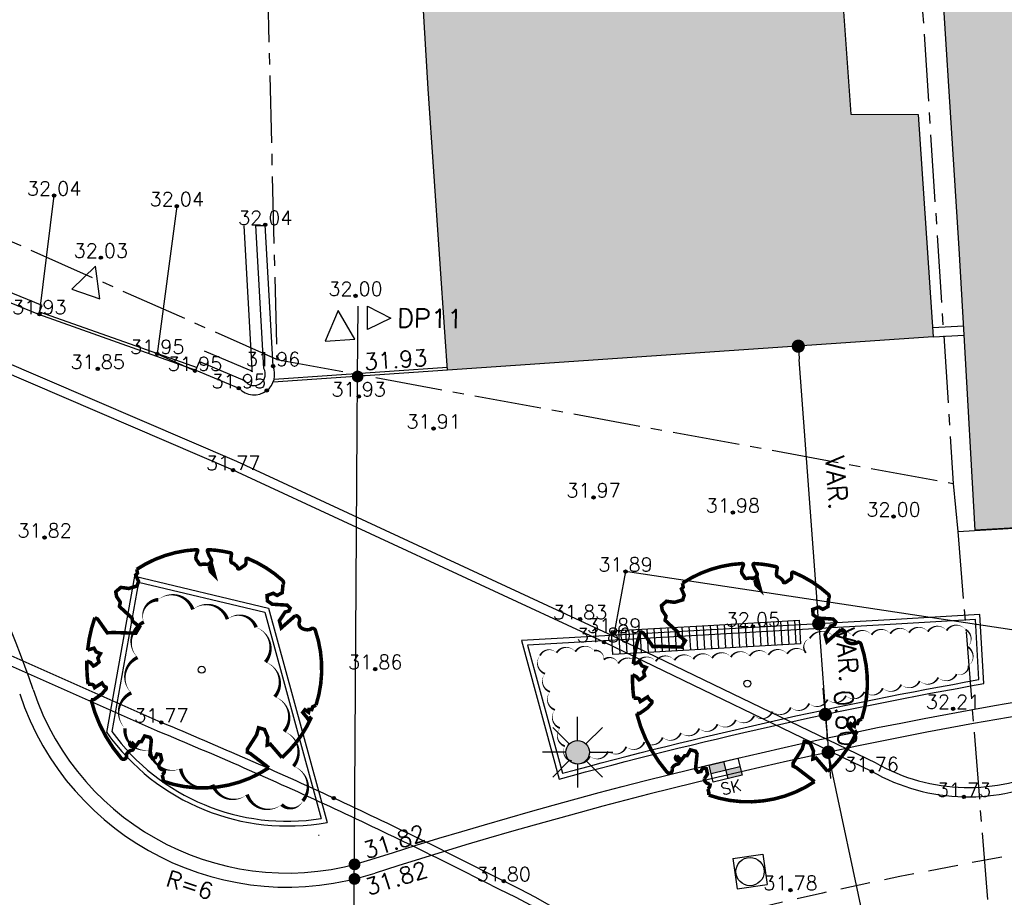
# Model space of a CAD drawing. Header units: metres. Extents: x 202952 to 203755, y 348879 to 349702.
# Tile 49 of 82: x 203339 to 203360, y 349421 to 349440. Entities that reach past the tile are written whole.
import ezdxf
from ezdxf.enums import TextEntityAlignment as Align

# ---------------------------------------------------------------- set-up
doc = ezdxf.new("R2010")
doc.units = ezdxf.units.M
for name, pattern in [('1-200 CENTER', [4.28625, 2.8575, -0.47625, 0.47625, -0.47625]), ('1-200 DASHDOT', [2.54, 1.27, -0.635, 0, -0.635]), ('1-200 HIDDEN', [0.9525, 0.635, -0.3175])]:
    doc.linetypes.add(name, pattern=pattern)
for name, color, linetype in [('PH-BEST-BEBOUWING', 1, 'Continuous'), ('PH-BEST-BEBOUWING-ARCERING', 254, 'Continuous'), ('PH-BEST-INRIT', 8, 'Continuous'), ('PH-BEST-KADASTRALE-GRENS', 240, '1-200 CENTER'), ('PH-BEST-MUUR-INDICATIEF INGETEKEND', 1, 'Continuous'), ('PH-INM-HOOGTE', 20, 'Continuous'), ('PH-INM-HOOGTEPUNT', 20, 'Continuous'), ('PH-INM-KANTVERHARDING', 253, 'Continuous'), ('PH-NIEUW-AAND-DPROF', 1, 'Continuous'), ('PH-NIEUW-BAND-20-30', 115, 'Continuous'), ('PH-NIEUW-HOOGTES', 170, 'Continuous'), ('PH-NIEUW-LICHTMAST-VERPLAATSEN', 40, 'Continuous'), ('PH-NIEUW-MAATVOERING', 2, 'Continuous'), ('PH-NIEUW-STRAATMEUBILAIR-PLANTENBAK', 115, 'Continuous'), ('PH-NIEUW-STRAATMEUBILAIR-ZITTING', 253, 'Continuous'), ('PH-ONTWERP-WEGAS', 2, '1-200 HIDDEN'), ('PH-RIO-KOLK', 7, 'Continuous'), ('PH-RIO-PUTRAND-AANBRENGEN', 7, 'Continuous')]:
    doc.layers.add(name, color=color, linetype=linetype)
for name, color, linetype, transparency in [('PH-BEST-INDACTIEF INGETEKEND', 35, '1-200 DASHDOT', 0.4), ('PH-NIEUW-BEPLANTING- OMRANDING', 115, 'Continuous', 0.5), ('PH-NIEUW-BEPLANTING-BOOM', 98, 'Continuous', 0.4)]:
    doc.layers.add(name, color=color, linetype=linetype, transparency=transparency)
doc.layers.add('PH-NIEUW-OPSLUITBAND-6', color=115, linetype='Continuous', lineweight=30)
doc.styles.add('1-200', font='romans.shx', dxfattribs={"height": 0.4})
doc.styles.add('ISO', font='ISO')
doc.styles.add('ROMANS', font='romans.shx')
doc.linetypes.add('1-200 BLOKHAAG', pattern='A,0,-0.035,[1,Gras.shx,S=5,R=0,X=0,Y=0.0025],-0.475', length=0.51)
doc.dimstyles.new('BEMATING200', dxfattribs={"dimtxt": 0.4, "dimasz": 0.28, "dimexe": 0.5, "dimexo": 0.1, "dimgap": 0.4, "dimtad": 1, "dimlfac": -0.1, "dimzin": 0, "dimdsep": 46, "dimtxsty": '1-200', "dimblk": 'DOT', "dimcen": 0.09, "dimclrd": 8, "dimclre": 8, "dimclrt": 256, "dimadec": 3, "dimazin": 0, "dimtfac": 1, "dimtmove": 2, "dimatfit": 3, "dimfxl": 1, "dimtolj": 1, "dimtzin": 0, "dimarcsym": 0})

# ---------------------------------------------------------------- blocks, each defined once
blk = doc.blocks.new('INRITSYMBOOL')
at = {"layer": 'PH-BEST-INRIT'}
blk.add_lwpolyline([(-0.315, 0.63), (0, 0), (0.315, 0.63)], close=True, dxfattribs=at)
blk = doc.blocks.new('A$C6E307431')
blk.add_hatch(color=256).paths.add_polyline_path([(0.679, 0.51, 1), (0.821, 0.99, 1)])
at = {"color": 9, "flags": 128}
for points in [[(0.75, 1), (0.75, 1.5)], [(0.573, 0.927), (0.22, 1.28)], [(0.927, 0.927), (1.28, 1.28)], [(0.5, 0.75), (0, 0.75)], [(1, 0.75), (1.5, 0.75)], [(0.573, 0.573), (0.22, 0.22)], [(0.75, 0.5), (0.75, 0)], [(0.927, 0.573), (1.28, 0.22)]]:
    blk.add_lwpolyline(points, dxfattribs=at)
at = {"color": 9}
blk.add_circle((0.75, 0.75), 0.25, dxfattribs=at)
blk = doc.blocks.new('*U22')
at = {"const_width": 0.03}
blk.add_lwpolyline([(0.0865, 0.9424), (0.0882, 0.9444), (0.0899, 0.9462), (0.0915, 0.9478), (0.093, 0.9493), (0.0945, 0.9508), (0.096, 0.9523), (0.0974, 0.9539), (0.0989, 0.9558), (0.1003, 0.9579), (0.1016, 0.9604), (0.1026, 0.9635), (0.1033, 0.9672), (0.1035, 0.9716), (0.103, 0.9769), (0.1018, 0.9832), (0.0951, 1.0069, -0.52938), (0.1058, 1.0198, -0.087139), (0.4437, 0.9249, -0.372341), (0.4569, 0.8945), (0.4708, 0.8238), (0.436, 0.7892), (0.3984, 0.7971), (0.3534, 0.7633), (0.3706, 0.7205), (0.4172, 0.7055), (0.5424, 0.7342), (0.5729, 0.7174), (0.5699, 0.6905), (0.5414, 0.6729), (0.5154, 0.5883), (0.5486, 0.534), (0.6336, 0.6693, -0.504641), (0.6812, 0.6279, 0.331948), (0.7087, 0.5842, 0.282008), (0.7986, 0.6008), (0.7914, 0.597, -0.512156), (0.8325, 0.5967, -0.16076), (1.0189, -0.0112), (0.9955, -0.0338), (0.9953, -0.0588), (0.9724, -0.063), (0.9752, -0.0876), (0.9396, -0.0761), (0.9288, -0.1038), (0.9728, -0.1331), (0.9865, -0.1439), (1.0107, -0.1198, -0.106371), (0.8681, -0.5221), (0.7411, -0.4402), (0.7175, -0.4564), (0.7025, -0.389), (0.6572, -0.3347), (0.6047, -0.3352), (0.6059, -0.398), (0.5661, -0.5355), (0.5721, -0.5618), (0.601, -0.5659), (0.786, -0.6366, -0.236298), (-0.045, -1.0027, 0.159625), (-0.0694, -0.954, 0.350802), (-0.063, -0.9056, -0.504641), (-0.12, -0.8786), (-0.1061, -0.834), (-0.1295, -0.7925), (-0.1603, -0.7956), (-0.165, -0.8288), (-0.1884, -0.8423), (-0.2161, -0.8211), (-0.24, -0.695), (-0.2582, -0.6767), (-0.3044, -0.6782), (-0.3172, -0.733), (-0.3361, -0.7389), (-0.3538, -0.7846), (-0.4007, -0.7595, 0.733583), (-0.3835, -0.7945, -0.861625), (-0.374, -0.8255, 0.279978), (-0.4086, -0.8785), (-0.4072, -0.8805, -0.827056), (-0.4416, -0.9165, -0.116774), (-0.8304, -0.5113), (-0.8229, -0.5098), (-0.8167, -0.5081), (-0.8118, -0.5062), (-0.8079, -0.504), (-0.8049, -0.5018), (-0.8026, -0.4995), (-0.8009, -0.4972), (-0.7535, -0.4368), (-0.7525, -0.4347), (-0.7517, -0.4327), (-0.751, -0.4307), (-0.7503, -0.4287), (-0.7497, -0.4266), (-0.7489, -0.4245), (-0.7481, -0.4222), (-0.747, -0.4198), (-0.7457, -0.4171), (-0.7443, -0.4142), (-0.7427, -0.4112), (-0.741, -0.408), (-0.7394, -0.4048), (-0.7378, -0.4015), (-0.7364, -0.3982), (-0.7352, -0.3949), (-0.7342, -0.3918), (-0.7335, -0.3887), (-0.7331, -0.3858), (-0.733, -0.3831), (-0.7332, -0.3807), (-0.7336, -0.3786), (-0.7343, -0.3768), (-0.7353, -0.3754), (-0.7365, -0.3745), (-0.738, -0.3738), (-0.7397, -0.3735), (-0.7416, -0.3732), (-0.7436, -0.3731), (-0.7458, -0.3729), (-0.7481, -0.3725), (-0.7504, -0.372), (-0.7528, -0.3711), (-0.7552, -0.37), (-0.7577, -0.3686), (-0.7602, -0.367), (-0.7627, -0.3652), (-0.7653, -0.3633), (-0.7679, -0.3612), (-0.7706, -0.3591), (-0.7733, -0.357), (-0.776, -0.3548), (-0.7787, -0.3525), (-0.7813, -0.35), (-0.8299, -0.4057), (-0.8323, -0.403), (-0.8346, -0.4), (-0.8366, -0.3969), (-0.8385, -0.3935), (-0.8407, -0.3903), (-0.8438, -0.3875), (-0.8483, -0.3856), (-0.8548, -0.3849), (-0.8637, -0.3857), (-0.8758, -0.3885), (-0.8914, -0.3935, -0.040997), (-0.9582, -0.2054), (-0.9235, -0.2114), (-0.8925, -0.2313), (-0.876, -0.2163), (-0.8562, -0.1854), (-0.8752, -0.1563), (-0.8646, -0.1134), (-0.904, -0.1102), (-0.9304, -0.0846), (-0.9784, -0.116, -0.05814), (-0.9976, 0.1658), (-0.9704, 0.1604), (-0.8597, 0.0728), (-0.8119, 0.0894), (-0.6256, 0.1385), (-0.6098, 0.2), (-0.6818, 0.2287), (-0.6928, 0.2523), (-0.8243, 0.3168), (-0.8272, 0.3537), (-0.8716, 0.3914), (-0.8897, 0.428), (-0.8593, 0.4757), (-0.7915, 0.4863), (-0.7299, 0.5265), (-0.7292, 0.568), (-0.7676, 0.6133), (-0.7574, 0.6324), (-0.7726, 0.662, -0.13428), (-0.3328, 0.967, -0.541727), (-0.3193, 0.9566), (-0.3215, 0.9279), (-0.3211, 0.913), (-0.319, 0.9015), (-0.3158, 0.893), (-0.3116, 0.8867), (-0.307, 0.8821), (-0.3021, 0.8784), (-0.2974, 0.8752), (-0.2931, 0.8718), (-0.2892, 0.8684), (-0.2856, 0.865), (-0.2823, 0.8618), (-0.2791, 0.859), (-0.2759, 0.8567), (-0.2728, 0.8551), (-0.2695, 0.8543), (-0.266, 0.8545), (-0.2623, 0.8554), (-0.2585, 0.8569), (-0.2545, 0.8589), (-0.2505, 0.861), (-0.2463, 0.8633), (-0.2421, 0.8653), (-0.2379, 0.8671), (-0.2336, 0.8684), (-0.2294, 0.8693), (-0.2252, 0.87), (-0.2211, 0.8706), (-0.2171, 0.8712), (-0.2132, 0.8719), (-0.2096, 0.873), (-0.2061, 0.8744), (-0.2029, 0.8764), (-0.1999, 0.8789), (-0.1972, 0.8817), (-0.1947, 0.8848), (-0.1926, 0.8648), (-0.1881, 0.8597), (-0.1668, 0.8236), (-0.1221, 0.7992), (-0.1854, 0.9016), (-0.1842, 0.9047), (-0.1834, 0.9077), (-0.183, 0.9107), (-0.1832, 0.9136), (-0.1839, 0.9166), (-0.1854, 0.9195), (-0.1875, 0.9226), (-0.1905, 0.9258), (-0.1943, 0.9293), (-0.1988, 0.9333), (-0.2041, 0.9381), (-0.2099, 0.9438), (-0.2164, 0.9507), (-0.2235, 0.959), (-0.2399, 0.9802, -0.543104), (-0.2342, 0.9962, -0.046766), (-0.0468, 1.0235, -0.385168), (-0.0363, 1.0149), (-0.0305, 0.9765), (-0.0276, 0.9645), (-0.0243, 0.9561), (-0.0208, 0.9506), (-0.017, 0.9475), (-0.0132, 0.9459), (-0.0093, 0.9454), (-0.0055, 0.9452), (-0.0017, 0.9448), (0.0019, 0.9441), (0.0054, 0.9431), (0.0088, 0.942), (0.0122, 0.9407), (0.0154, 0.9393), (0.0186, 0.9379), (0.0217, 0.9364), (0.0248, 0.935), (0.0278, 0.9335), (0.0307, 0.9321), (0.0334, 0.9306), (0.036, 0.9291), (0.0383, 0.9275), (0.0404, 0.9259), (0.0422, 0.9241), (0.0438, 0.9223), (0.0451, 0.9204), (0.0462, 0.9185), (0.0473, 0.9168), (0.0483, 0.9152), (0.0494, 0.9138), (0.0506, 0.9128), (0.0521, 0.9121), (0.0537, 0.9118), (0.0556, 0.912), (0.0577, 0.9126), (0.06, 0.9135), (0.0623, 0.9148), (0.0647, 0.9165), (0.0672, 0.9184), (0.0696, 0.9207), (0.0719, 0.9232), (0.0742, 0.926), (0.0765, 0.9288), (0.0787, 0.9318), (0.0807, 0.9346), (0.0827, 0.9374), (0.0847, 0.94)], format="xyb", close=True, dxfattribs=at)
blk.add_circle((0, 0), 0.03)
blk = doc.blocks.new('MARKER', base_point=(45, 10))
at = {"color": 0}
for radius in [0.35, 0.25]:
    blk.add_circle((45, 10), radius, dxfattribs=at)
at = {"color": 0, "style": 'ISO'}
blk.add_attdef('MARKER', (45.6, 10), '', height=0.9, dxfattribs=at)
blk = doc.blocks.new('*U45')
h = blk.add_hatch(color=256)
h.paths.add_polyline_path([(0, 0.374), (-0.315, 0.374), (-0.315, 0.187), (0, 0.187)])
h.paths.add_polyline_path([(0, 0.187), (0, 0), (0.315, 0), (0.315, 0.187)])
blk.add_lwpolyline([(0.315, 0), (-0.315, 0), (-0.315, 0.374), (0.315, 0.374)], close=True)
for points in [[(-0.315, 0.374), (0, 0.374), (0, 0)], [(-0.315, 0.187), (0.315, 0.187)]]:
    blk.add_lwpolyline(points)
at = {"style": 'ROMANS'}
blk.add_attdef('SK', (-0.196, -0.318), '', height=0.25, dxfattribs=at)
blk = doc.blocks.new('_Dot')
at = {"color": 0, "linetype": 'ByBlock', "lineweight": -2}
blk.add_line((-0.5, 0), (-1, 0), dxfattribs=at)
at = {"color": 0, "linetype": 'ByBlock', "const_width": 0.5}
blk.add_lwpolyline([(-0.25, 0, 1), (0.25, 0, 1)], format="xyb", close=True, dxfattribs=at)
blk = doc.blocks.new('*D93')
at = {"layer": 'Defpoints', "color": 0, "transparency": 16777216}
for p in [(203355.962, 349424.395), (203355.962, 349424.395), (203357.174, 349418.723)]:
    blk.add_point(p, dxfattribs=at)
at = {"layer": 'PH-NIEUW-MAATVOERING', "color": 8, "lineweight": -2, "transparency": 16777216}
blk.add_line((203357.116, 349418.997), (203356.021, 349424.121), dxfattribs=at)
at = {"layer": 'PH-NIEUW-MAATVOERING', "color": 8, "lineweight": -2, "transparency": 16777216, "xscale": 0.28, "yscale": 0.28, "zscale": 0.28}
for p, rotation in [((203355.962, 349424.395), 102.0582982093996), ((203357.174, 349418.723), 282.0582982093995)]:
    blk.add_blockref('_Dot', p, dxfattribs=dict(at, rotation=rotation))
at = {"layer": 'PH-NIEUW-MAATVOERING', "transparency": 16777216, "insert": (203357.584, 349420.518), "char_height": 0.4, "attachment_point": 5, "rotation": 282.0583, "style": '1-200'}
blk.add_mtext('\\A1;5.80', dxfattribs=at)
blk = doc.blocks.new('*D94')
at = {"layer": 'Defpoints', "color": 0, "transparency": 16777216}
for p in [(203355.327, 349433.033), (203355.327, 349433.033), (203355.761, 349427.129)]:
    blk.add_point(p, dxfattribs=at)
at = {"layer": 'PH-NIEUW-MAATVOERING', "color": 8, "lineweight": -2, "transparency": 16777216}
blk.add_line((203355.741, 349427.409), (203355.347, 349432.753), dxfattribs=at)
at = {"layer": 'PH-NIEUW-MAATVOERING', "color": 8, "lineweight": -2, "transparency": 16777216, "xscale": 0.28, "yscale": 0.28, "zscale": 0.28}
for p, rotation in [((203355.327, 349433.033), 94.20872547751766), ((203355.761, 349427.129), 274.2087254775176)]:
    blk.add_blockref('_Dot', p, dxfattribs=dict(at, rotation=rotation))
at = {"layer": 'PH-NIEUW-MAATVOERING', "transparency": 16777216, "insert": (203356.142, 349430.125), "char_height": 0.4, "attachment_point": 5, "rotation": 274.2087, "style": '1-200'}
blk.add_mtext('\\A1;VAR.', dxfattribs=at)
blk = doc.blocks.new('*D95')
at = {"layer": 'Defpoints', "color": 0, "transparency": 16777216}
for p in [(203355.761, 349427.129), (203355.903, 349425.201), (203355.903, 349425.201)]:
    blk.add_point(p, dxfattribs=at)
at = {"layer": 'PH-NIEUW-MAATVOERING', "color": 8, "lineweight": -2, "transparency": 16777216}
for p, q in [((203355.741, 349427.409), (203355.72, 349427.688)), ((203355.761, 349427.129), (203355.903, 349425.201)), ((203355.924, 349424.922), (203355.944, 349424.642))]:
    blk.add_line(p, q, dxfattribs=at)
at = {"layer": 'PH-NIEUW-MAATVOERING', "color": 8, "lineweight": -2, "transparency": 16777216, "xscale": 0.28, "yscale": 0.28, "zscale": 0.28}
for p, rotation in [((203355.761, 349427.129), 274.2087254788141), ((203355.903, 349425.201), 94.20872547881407)]:
    blk.add_blockref('_Dot', p, dxfattribs=dict(at, rotation=rotation))
at = {"layer": 'PH-NIEUW-MAATVOERING', "transparency": 16777216, "insert": (203356.367, 349426.463), "char_height": 0.4, "attachment_point": 5, "rotation": 274.2087, "style": '1-200'}
blk.add_mtext('\\A1;VAR.', dxfattribs=at)
blk = doc.blocks.new('*D96')
at = {"layer": 'Defpoints', "color": 0, "transparency": 16777216}
for p in [(203355.903, 349425.201), (203355.967, 349424.398), (203355.967, 349424.398)]:
    blk.add_point(p, dxfattribs=at)
at = {"layer": 'PH-NIEUW-MAATVOERING', "color": 8, "lineweight": -2, "transparency": 16777216}
for p, q in [((203355.881, 349425.48), (203355.858, 349425.759)), ((203355.903, 349425.201), (203355.967, 349424.398)), ((203355.989, 349424.119), (203356.012, 349423.84))]:
    blk.add_line(p, q, dxfattribs=at)
at = {"layer": 'PH-NIEUW-MAATVOERING', "color": 8, "lineweight": -2, "transparency": 16777216, "xscale": 0.28, "yscale": 0.28, "zscale": 0.28}
for p, rotation in [((203355.903, 349425.201), 274.5666342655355), ((203355.967, 349424.398), 94.56663426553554)]:
    blk.add_blockref('_Dot', p, dxfattribs=dict(at, rotation=rotation))
at = {"layer": 'PH-NIEUW-MAATVOERING', "transparency": 16777216, "insert": (203356.333, 349425.12), "char_height": 0.4, "attachment_point": 5, "rotation": 274.5666, "style": '1-200'}
blk.add_mtext('\\A1;0.80', dxfattribs=at)
blk = doc.blocks.new('*U26')
for p, q in [((-0.325, 0.325), (-0.325, -0.325)), ((-0.325, 0.325), (0.325, 0.325)), ((0.325, 0.325), (0.325, -0.325)), ((-0.325, -0.325), (0.325, -0.325))]:
    blk.add_line(p, q)
blk.add_circle((0, 0), 0.3)

msp = doc.modelspace()

# ---------------------------------------------------------------- hatches: boundary and pattern name
at = {"layer": 'PH-BEST-BEBOUWING-ARCERING'}
for points in [[(203355.569, 349450.284), (203357.778, 349450.464), (203357.456, 349456.693), (203369.182, 349457.212), (203368.084, 349463.432), (203363.413, 349463.34), (203356.972, 349463.213), (203356.988, 349462.966), (203352.106, 349462.657), (203352.554, 349457.656), (203346.328, 349457.291), (203347.45, 349438.51), (203347.811, 349433.23), (203347.86, 349432.52), (203358.2, 349433.23), (203357.876, 349437.96), (203356.444, 349437.967)], [(203358.264, 349442.801), (203366.671, 349443.398), (203366.552, 349444.843), (203370.84, 349445.135), (203371.918, 349438.733), (203367.101, 349438.73), (203367.341, 349435.6), (203367.681, 349429.61), (203365.259, 349429.472), (203359.091, 349429.12), (203358.855, 349433.276), (203358.751, 349435.11)]]:
    msp.add_hatch(color=256, dxfattribs=at).paths.add_polyline_path(points)
msp.add_hatch(color=256, dxfattribs=at).paths.add_polyline_path([(203358.263, 349442.801), (203366.67, 349443.398), (203366.551, 349444.843), (203370.839, 349445.135), (203371.917, 349438.733), (203367.1, 349438.73), (203367.34, 349435.6), (203367.68, 349429.61), (203365.258, 349429.472), (203359.09, 349429.12), (203358.854, 349433.276), (203358.75, 349435.11)], flags=17)

# ---------------------------------------------------------------- linework, layer by layer
at = {"layer": 'PH-BEST-BEBOUWING'}
for points in [[(203347.45, 349438.51), (203346.328, 349457.291), (203352.554, 349457.656), (203352.106, 349462.657), (203356.988, 349462.966), (203356.972, 349463.213), (203363.413, 349463.34), (203368.084, 349463.432), (203369.182, 349457.212), (203357.456, 349456.693), (203357.778, 349450.464), (203355.569, 349450.284), (203356.444, 349437.967), (203357.876, 349437.96), (203358.2, 349433.23), (203347.86, 349432.52), (203347.811, 349433.23), (203347.45, 349438.51)], [(203358.263, 349442.801), (203366.67, 349443.398), (203366.551, 349444.843), (203370.839, 349445.135), (203371.917, 349438.733), (203367.1, 349438.73), (203367.34, 349435.6), (203367.68, 349429.61), (203365.258, 349429.472), (203359.09, 349429.12), (203358.854, 349433.276), (203358.75, 349435.11), (203358.263, 349442.801)]]:
    msp.add_lwpolyline(points, close=True, dxfattribs=at)
for points in [[(203358.189, 349433.43), (203358.843, 349433.467)], [(203358.2, 349433.23), (203358.855, 349433.267)]]:
    msp.add_lwpolyline(points, dxfattribs=at)
at = {"layer": 'PH-BEST-INDACTIEF INGETEKEND', "linetype": '1-200 BLOKHAAG', "flags": 128}
msp.add_lwpolyline([(203342.684, 349432.937), (203343.642, 349432.533, -0.0865), (203343.714, 349432.487, -0.058001), (203343.704, 349432.544), (203343.535, 349435.59)], format="xyb", dxfattribs=at)
at = {"layer": 'PH-BEST-KADASTRALE-GRENS', "ltscale": 0.5}
for p, q in [((203356.473, 349463.192), (203358.625, 349430.113)), ((203344.229, 349432.751), (203358.625, 349430.113)), ((203358.625, 349430.113), (203358.725, 349429.094)), ((203358.725, 349429.094), (203359.547, 349418.835))]:
    msp.add_line(p, q, dxfattribs=at)
for points in [[(203342.438, 349457.193), (203344.027, 349440.931), (203344.229, 349432.751)], [(203344.229, 349432.751), (203326.918, 349440.429), (203327.42, 349446.35)], [(203358.725, 349429.094), (203367.68, 349429.61), (203373.572, 349428.91)]]:
    msp.add_lwpolyline(points, dxfattribs=at)
at = {"layer": 'PH-BEST-MUUR-INDICATIEF INGETEKEND'}
msp.add_lwpolyline([(203339.235, 349433.896), (203326.883, 349438.945), (203326.803, 349438.762), (203339.159, 349433.711)], close=True, dxfattribs=at)
for points in [[(203342.509, 349432.522), (203343.421, 349432.138, 0.391444), (203344.018, 349432.092, 0.337088), (203344.151, 349432.609), (203343.985, 349435.615)], [(203342.587, 349432.707), (203343.545, 349432.303, 0.436445), (203343.894, 349432.249, 0.371636), (203343.954, 349432.558), (203343.785, 349435.603)]]:
    msp.add_lwpolyline(points, format="xyb", dxfattribs=at)
for points in [[(203343.785, 349435.603), (203343.985, 349435.603)], [(203342.509, 349432.522), (203342.587, 349432.707)]]:
    msp.add_lwpolyline(points, dxfattribs=at)
at = {"layer": 'PH-INM-KANTVERHARDING'}
for p, q in [((203343.301, 349430.398), (203335.933, 349433.556)), ((203343.382, 349430.58), (203336.015, 349433.739)), ((203351.193, 349426.736), (203343.301, 349430.398)), ((203351.279, 349426.917), (203343.382, 349430.58)), ((203356.982, 349424.166), (203351.279, 349426.917)), ((203356.889, 349423.989), (203351.193, 349426.736))]:
    msp.add_line(p, q, dxfattribs=at)
at = {"layer": 'PH-INM-KANTVERHARDING', "flags": 128}
for points in [[(203355.147, 349406.413), (203355.167, 349412.054, 0.292299), (203349.059, 349421.655, 0.010125), (203345.441, 349423.42, 0.010073), (203341.773, 349425.03), (203333.529, 349428.685, 0.036818), (203320.193, 349433.544, 0.010033), (203313.174, 349435.572, 0.010265), (203305.915, 349437.354)], [(203354.947, 349406.407), (203354.967, 349412.055, 0.292396), (203348.971, 349421.476, 0.010135), (203345.357, 349423.239, 0.010079), (203341.694, 349424.846), (203333.447, 349428.503, 0.036826), (203320.136, 349433.353, 0.010037), (203313.122, 349435.379, 0.010265), (203305.871, 349437.159, 0.010265)]]:
    msp.add_lwpolyline(points, format="xyb", dxfattribs=at)
for points in [[(203339.178, 349433.714), (203339.491, 349436.238)], [(203342.102, 349436.009), (203341.686, 349432.868), (203342.49, 349432.509)], [(203362.237, 349424.852), (203361.374, 349426.774), (203351.651, 349428.239), (203351.41, 349426.938)]]:
    msp.add_lwpolyline(points, dxfattribs=at)
at = {"layer": 'PH-INM-KANTVERHARDING'}
for radius, start, end in [(3.934, 240.1926, 268.7995), (4.134, 240.2922, 268.7995), (3.934, 268.7994, 296.5546), (4.134, 268.7994, 296.6368)]:
    msp.add_arc((203358.938, 349427.58), radius, start, end, dxfattribs=at)
at = {"layer": 'PH-NIEUW-AAND-DPROF', "elevation": 31.931}
for points in [[(203345.95, 349432.389), (203345.96, 349433.886)], [(203345.458, 349356.08), (203345.95, 349432.389)]]:
    msp.add_lwpolyline(points, dxfattribs=at)
at = {"layer": 'PH-NIEUW-AAND-DPROF', "color": 7}
msp.add_lwpolyline([(203346.658, 349433.632), (203346.157, 349433.386), (203346.16, 349433.886)], close=True, dxfattribs=at)
at = {"layer": 'PH-NIEUW-BAND-20-30'}
msp.add_lwpolyline([(203346.229, 349422.112, -0.040432), (203362.002, 349425.796), (203375.129, 349427.736)], format="xyb", dxfattribs=at)
for centre, radius, start, end in [((203321.677, 349419.963), 18.3, 18.3758, 70.2948), ((203344.453, 349427.528), 6, 198.3758, 288.1524), ((203344.453, 349427.528), 5.7, 198.3758, 288.1524), ((203376.857, 349326.583), 100.019, 98.51532, 107.77544), ((203329.412, 349521.392), 100, 279.03506, 279.0423)]:
    msp.add_arc(centre, radius, start, end, dxfattribs=at)
at = {"layer": 'PH-NIEUW-BEPLANTING- OMRANDING'}
for points in [[(203343.789, 349427.053, 0, 0.0765, -0.520567), (203343.988, 349426.315, 0, 0.0765, -0.520567), (203344.187, 349425.576, 0, 0.0765, -0.520567), (203344.386, 349424.838, 0, 0.0765, -0.520567), (203344.584, 349424.099, 0, 0.0765, -0.520567), (203344.783, 349423.361, 0, 0.0765, -0.520567), (203344.333, 349423.284, 0, 0.0765, -0.520567), (203343.598, 349423.496, 0, 0.0765, -0.520567), (203342.864, 349423.708, 0, 0.0765, -0.520567), (203342.185, 349424.047, 0, 0.0765, -0.520567), (203341.536, 349424.451, 0, 0.0765, -0.520567), (203341, 349424.906, 0, 0.0765, -0.520567), (203341.134, 349425.659, 0, 0.0765, -0.520567), (203341.267, 349426.412, 0, 0.0765, -0.520567), (203341.401, 349427.165, 0, 0.0765, -0.520567), (203341.708, 349427.641, 0, 0.0765, -0.520567), (203342.444, 349427.433, 0, 0.0765, -0.520567), (203343.18, 349427.225, 0, 0.0765, -0.520567)], [(203355.57, 349426.818, 0, 0.04, 0.520567), (203355.489, 349426.511, 0, 0.04, 0.520567), (203355.089, 349426.488, 0, 0.04, 0.520567), (203354.69, 349426.466, 0, 0.04, 0.520567), (203354.291, 349426.443, 0, 0.04, 0.520567), (203353.891, 349426.42, 0, 0.04, 0.520567), (203353.492, 349426.398, 0, 0.04, 0.520567), (203353.093, 349426.375, 0, 0.04, 0.520567), (203352.693, 349426.352, 0, 0.04, 0.520567), (203352.294, 349426.33, 0, 0.04, 0.520567), (203351.895, 349426.307, 0, 0.04, 0.520567), (203351.495, 349426.284, 0, 0.04, 0.520567), (203351.188, 349426.365, 0, 0.04, 0.520567), (203350.98, 349426.557, 0, 0.04, 0.520567), (203350.581, 349426.534, 0, 0.04, 0.520567), (203350.182, 349426.512, 0, 0.04, 0.520567), (203349.832, 349426.453, 0, 0.04, 0.520567), (203349.938, 349426.067, 0, 0.04, 0.520567), (203350.044, 349425.681, 0, 0.04, 0.520567), (203350.149, 349425.296, 0, 0.04, 0.520567), (203350.255, 349424.91, 0, 0.04, 0.520567), (203350.36, 349424.524, 0, 0.04, 0.520567), (203350.506, 349424.208, 0, 0.04, 0.520567), (203350.892, 349424.312, 0, 0.04, 0.520567), (203351.279, 349424.414, 0, 0.04, 0.520567), (203351.666, 349424.514, 0, 0.04, 0.520567), (203352.054, 349424.613, 0, 0.04, 0.520567), (203352.442, 349424.71, 0, 0.04, 0.520567), (203352.83, 349424.806, 0, 0.04, 0.520567), (203353.219, 349424.901, 0, 0.04, 0.520567), (203353.608, 349424.993, 0, 0.04, 0.520567), (203353.998, 349425.085, 0, 0.04, 0.520567), (203354.387, 349425.174, 0, 0.04, 0.520567), (203354.778, 349425.262, 0, 0.04, 0.520567), (203355.168, 349425.349, 0, 0.04, 0.520567), (203355.559, 349425.434, 0, 0.04, 0.520567), (203355.95, 349425.518, 0, 0.04, 0.520567), (203356.342, 349425.6, 0, 0.04, 0.520567), (203356.733, 349425.68, 0, 0.04, 0.520567), (203357.126, 349425.759, 0, 0.04, 0.520567), (203357.518, 349425.836, 0, 0.04, 0.520567), (203357.911, 349425.912, 0, 0.04, 0.520567), (203358.304, 349425.986, 0, 0.04, 0.520567), (203358.697, 349426.059, 0, 0.04, 0.520567), (203358.954, 349426.238, 0, 0.04, 0.520567), (203358.932, 349426.637, 0, 0.04, 0.520567), (203358.882, 349427.007, 0, 0.04, 0.520567), (203358.483, 349426.984, 0, 0.04, 0.520567), (203358.084, 349426.961, 0, 0.04, 0.520567), (203357.684, 349426.938, 0, 0.04, 0.520567), (203357.285, 349426.916, 0, 0.04, 0.520567), (203356.886, 349426.893, 0, 0.04, 0.520567), (203356.486, 349426.87, 0, 0.04, 0.520567), (203356.087, 349426.848, 0, 0.04, 0.520567)]]:
    msp.add_lwpolyline(points, format="xyseb", close=True, dxfattribs=at)
at = {"layer": 'PH-NIEUW-HOOGTES', "const_width": 0.125, "elevation": 31.931}
for points in [[(203345.908, 349432.434, 1), (203345.993, 349432.343, 1)], [(203345.842, 349422.057, 1), (203345.928, 349421.966, 1)], [(203345.84, 349421.747, 1), (203345.926, 349421.656, 1)]]:
    msp.add_lwpolyline(points, format="xyb", close=True, dxfattribs=at)
at = {"layer": 'PH-NIEUW-OPSLUITBAND-6'}
for points in [[(203339.182, 349433.766), (203342.533, 349432.578)], [(203339.159, 349433.711), (203342.509, 349432.522)], [(203347.86, 349432.52), (203344.15, 349432.265)], [(203347.856, 349432.58), (203344.171, 349432.327)]]:
    msp.add_lwpolyline(points, dxfattribs=at)
at = {"layer": 'PH-NIEUW-STRAATMEUBILAIR-PLANTENBAK'}
for p, q in [((203340.615, 349424.816), (203341.21, 349428.138)), ((203341.21, 349428.138), (203344.057, 349427.459)), ((203341.289, 349428.017), (203343.976, 349427.376)), ((203344.057, 349427.459), (203345.299, 349422.905)), ((203343.976, 349427.376), (203345.174, 349422.985))]:
    msp.add_line(p, q, dxfattribs=at)
msp.add_lwpolyline([(203341.289, 349428.017), (203340.721, 349424.84)], dxfattribs=at)
for points in [[(203350.241, 349423.825, -0.022978), (203359.277, 349425.858), (203359.193, 349427.325), (203357.404, 349427.223), (203349.435, 349426.77)], [(203350.311, 349423.948, -0.02251), (203359.172, 349425.941), (203359.099, 349427.219), (203357.41, 349427.123), (203349.564, 349426.677)]]:
    msp.add_lwpolyline(points, format="xyb", close=True, dxfattribs=at)
msp.add_lwpolyline([(203340.721, 349424.84, 0.283181), (203345.174, 349422.985)], format="xyb", dxfattribs=at)
msp.add_arc((203344.453, 349427.528), 4.7, 215.248, 280.3691, dxfattribs=at)
at = {"layer": 'PH-NIEUW-STRAATMEUBILAIR-ZITTING'}
for points in [[(203351.354, 349426.977), (203353.406, 349427.094), (203355.347, 349427.204)], [(203355.347, 349427.204), (203355.376, 349426.705), (203351.382, 349426.478), (203351.354, 349426.977)], [(203352.552, 349427.046), (203352.58, 349426.546)], [(203352.702, 349427.054), (203352.73, 349426.555)], [(203352.851, 349427.063), (203352.88, 349426.563)], [(203353.001, 349427.071), (203353.03, 349426.572)], [(203353.151, 349427.08), (203353.179, 349426.58)], [(203353.301, 349427.088), (203353.329, 349426.589)], [(203353.45, 349427.097), (203353.479, 349426.597)], [(203353.6, 349427.105), (203353.629, 349426.606)], [(203353.75, 349427.114), (203353.778, 349426.614)], [(203353.9, 349427.122), (203353.928, 349426.623)], [(203354.05, 349427.131), (203354.078, 349426.631)], [(203354.199, 349427.139), (203354.228, 349426.64)], [(203354.349, 349427.148), (203354.377, 349426.648)], [(203354.499, 349427.156), (203354.527, 349426.657)], [(203354.649, 349427.165), (203354.677, 349426.665)], [(203354.798, 349427.173), (203354.827, 349426.674)], [(203354.948, 349427.182), (203354.976, 349426.682)], [(203355.098, 349427.19), (203355.126, 349426.691)], [(203355.248, 349427.199), (203355.276, 349426.699)], [(203351.504, 349426.986), (203351.532, 349426.487)], [(203351.653, 349426.995), (203351.682, 349426.495)], [(203351.803, 349427.003), (203351.831, 349426.504)], [(203351.953, 349427.012), (203351.981, 349426.512)], [(203352.103, 349427.02), (203352.131, 349426.521)], [(203352.252, 349427.029), (203352.281, 349426.529)], [(203352.402, 349427.037), (203352.431, 349426.538)]]:
    msp.add_lwpolyline(points, dxfattribs=at)
at = {"layer": 'PH-ONTWERP-WEGAS'}
msp.add_lwpolyline([(203336.694, 349415.008, -0.069536), (203362.474, 349422.631), (203375.598, 349424.571)], format="xyb", dxfattribs=at)

# ---------------------------------------------------------------- block references
at = {"layer": 'PH-BEST-INRIT'}
for p, rotation in [((203340.373, 349434.737), 160.6479602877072), ((203345.534, 349433.793), 183.9280705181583)]:
    msp.add_blockref('INRITSYMBOOL', p, dxfattribs=dict(at, rotation=rotation))
at = {"layer": 'PH-INM-HOOGTEPUNT', "xscale": 0.1, "yscale": 0.1, "zscale": 0.1}
for p in [(203339.491, 349436.238, 32.043), (203342.102, 349436.009, 32.039), (203343.985, 349435.615, 32.039), (203340.486, 349434.916, 32.033), (203345.905, 349434.103, 31.996), (203339.178, 349433.714, 31.928), (203341.686, 349432.868, 31.948), (203340.42, 349432.55, 31.854), (203342.49, 349432.509, 31.955), (203344.151, 349432.609, 31.96), (203343.421, 349432.138, 31.952), (203344.018, 349432.092, 31.944), (203345.973, 349431.965, 31.931), (203347.567, 349431.281, 31.914), (203343.301, 349430.398, 31.768), (203350.971, 349429.817, 31.966), (203353.935, 349429.495, 31.982), (203357.354, 349429.408, 32.002), (203339.289, 349428.963, 31.825), (203351.651, 349428.239, 31.89), (203350.684, 349427.227, 31.829), (203354.362, 349427.071, 32.053), (203351.41, 349426.938, 31.89), (203351.193, 349426.736, 31.802), (203346.325, 349426.165, 31.864), (203358.62, 349425.32, 32.215), (203341.773, 349425.03, 31.771), (203356.889, 349423.989, 31.763), (203358.851, 349423.447, 31.734), (203345.441, 349423.42, 31.79), (203349.059, 349421.655, 31.798), (203355.161, 349421.465, 31.777)]:
    msp.add_blockref('MARKER', p, dxfattribs=at)
at = {"layer": 'PH-NIEUW-BEPLANTING-BOOM', "xscale": 2.5, "yscale": 2.5, "zscale": 2.5, "rotation": 343.4615725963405}
for p in [(203342.631, 349426.151), (203354.243, 349425.856)]:
    msp.add_blockref('*U22', p, dxfattribs=at)
at = {"layer": 'PH-NIEUW-LICHTMAST-VERPLAATSEN', "color": 2}
msp.add_blockref('A$C6E307431', (203349.881, 349423.646), dxfattribs=at)
at = {"layer": 'PH-RIO-KOLK', "rotation": 13.77074778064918}
msp.add_blockref('*U45', (203353.825, 349423.835), dxfattribs=at).add_auto_attribs({'SK': 'SK'})
at = {"layer": 'PH-RIO-PUTRAND-AANBRENGEN', "rotation": 8.189743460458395}
msp.add_blockref('*U26', (203354.3, 349421.858), dxfattribs=at)

# ---------------------------------------------------------------- texts
at = {"layer": 'PH-INM-HOOGTE', "style": 'ROMANS'}
for s, p in [('32.04', (203339.491, 349436.238)), ('32.04', (203342.102, 349436.009)), ('32.04', (203343.985, 349435.615)), ('32.03', (203340.486, 349434.916)), ('32.00', (203345.905, 349434.103)), ('31.93', (203339.178, 349433.714)), ('31.95', (203341.686, 349432.868)), ('31.96', (203344.151, 349432.609)), ('31.85', (203340.42, 349432.55)), ('31.95', (203342.49, 349432.509)), ('31.95', (203343.421, 349432.138)), ('31.93', (203345.973, 349431.965)), ('31.91', (203347.567, 349431.281)), ('31.77', (203343.301, 349430.398)), ('31.97', (203350.971, 349429.817)), ('31.98', (203353.935, 349429.495)), ('32.00', (203357.354, 349429.408)), ('31.82', (203339.289, 349428.963)), ('31.89', (203351.651, 349428.239)), ('31.83', (203350.684, 349427.227)), ('32.05', (203354.362, 349427.071)), ('31.80', (203351.193, 349426.736)), ('31.89', (203351.41, 349426.938)), ('31.86', (203346.325, 349426.165)), ('32.21', (203358.62, 349425.32)), ('31.77', (203341.773, 349425.03)), ('31.76', (203356.889, 349423.989)), ('31.73', (203358.851, 349423.447)), ('31.80', (203349.059, 349421.655)), ('31.78', (203355.161, 349421.465))]:
    msp.add_text(s, height=0.3, dxfattribs=at).set_placement(p, align=Align.CENTER)
at = {"layer": 'PH-NIEUW-AAND-DPROF', "color": 2, "insert": (203346.791, 349433.834), "char_height": 0.4, "attachment_point": 1, "rotation": 359.1308, "style": 'ROMANS'}
msp.add_mtext_dynamic_manual_height_columns('DP11', width=2.25123, gutter_width=8.75, heights=[0], dxfattribs=at)
at = {"layer": 'PH-NIEUW-HOOGTES', "style": 'ROMANS'}
for s, rotation, p in [('31.93', 3.9238, (203346.096, 349432.525, 31.931)), ('31.82', 17.5694, (203346.139, 349422.125)), ('31.82', 17.5694, (203346.183, 349421.346, 31.931))]:
    msp.add_text(s, height=0.35, rotation=rotation, dxfattribs=at).set_placement(p)
at = {"layer": 'PH-NIEUW-MAATVOERING', "insert": (203341.957, 349421.892), "char_height": 0.35, "width": 1.3844, "attachment_point": 1, "rotation": 342.0621, "style": 'ROMANS'}
msp.add_mtext('R=6', dxfattribs=at)

# ---------------------------------------------------------------- dimensions: what is measured, and where the dimension line sits
at = {"layer": 'PH-NIEUW-MAATVOERING'}
dim = msp.add_aligned_dim(p1=(203355.761, 349427.129), p2=(203355.327, 349433.033), distance=0, text='VAR.', dimstyle='BEMATING200', override={"dimtad": 3, "dimse1": 1, "dimse2": 1}, dxfattribs=at)
dim.commit()
dim.dimension.update_dxf_attribs({"geometry": '*D94', "text_midpoint": (203356.142, 349430.125)})
for base, p1, p2, angle, text, picture, middle in [((203355.903, 349425.201), (203355.761, 349427.129), (203355.903, 349425.201), 274.2087, 'VAR.', '*D95', (203356.367, 349426.463)), ((203355.967, 349424.398), (203355.903, 349425.201), (203355.967, 349424.398), 274.5666, '0.80', '*D96', (203356.333, 349425.12))]:
    dim = msp.add_linear_dim(base=base, p1=p1, p2=p2, angle=angle, text=text, dimstyle='BEMATING200', override={"dimtad": 3, "dimse1": 1, "dimse2": 1}, dxfattribs=at)
    dim.commit()
    dim.dimension.update_dxf_attribs({"geometry": picture, "text_midpoint": middle, "dimtype": 129})
dim = msp.add_linear_dim(base=(203355.962, 349424.395), p1=(203357.174, 349418.723), p2=(203355.962, 349424.395), angle=102.0583, dimstyle='BEMATING200', override={"dimtad": 3, "dimse1": 1, "dimse2": 1}, dxfattribs=at)
dim.commit()
dim.dimension.update_dxf_attribs({"geometry": '*D93', "text_midpoint": (203357.584, 349420.518), "dimtype": 129})

doc.saveas('drawing.dxf')
